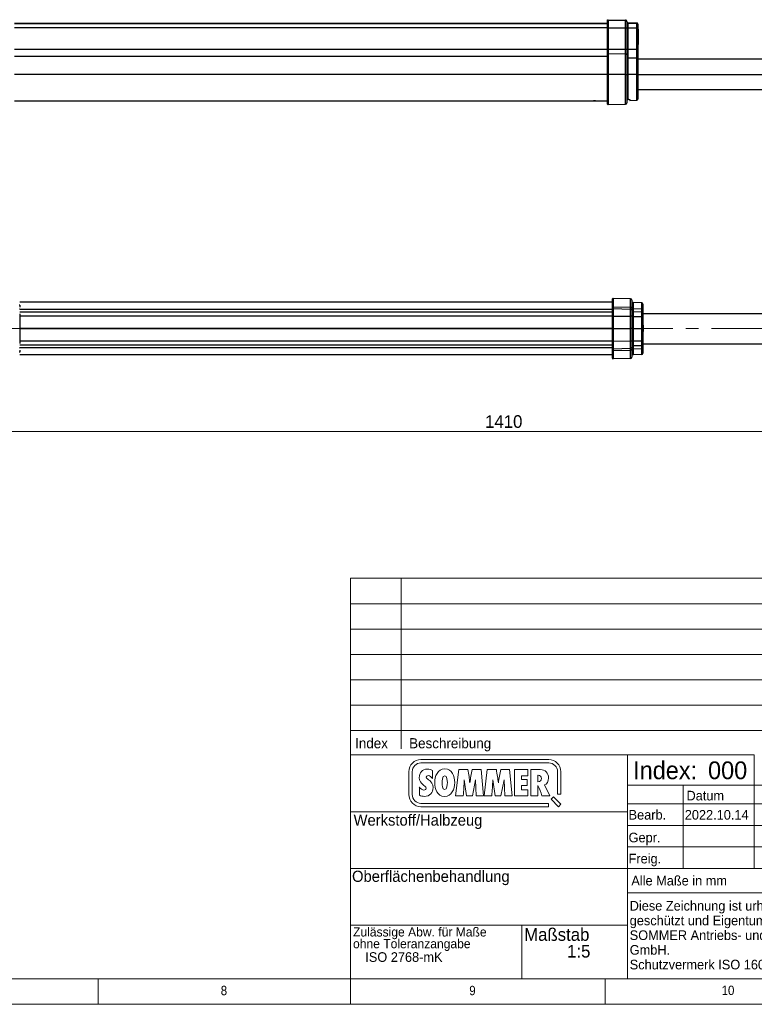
# Model space of a CAD drawing. Header units: millimetres. Extents: x 5 to 597, y 5 to 415.
# Tile 69 of 131: x 331 to 476, y 5 to 199. Entities that reach past the tile are written whole.
import ezdxf

# ---------------------------------------------------------------- set-up
doc = ezdxf.new("R2010")
doc.units = ezdxf.units.MM
doc.linetypes.add('CENTERX2', pattern=[20.32, 12.7, -2.54, 2.54, -2.54])
doc.styles.add('SLDTEXTSTYLE0', font='ARIAL.TTF', dxfattribs={"width": 0.948})
doc.styles.add('SLDTEXTSTYLE1', font='GOTHIC.TTF', dxfattribs={"width": 0.913})
doc.dimstyles.new('SLDDIMSTYLE1', dxfattribs={"dimtxt": 2.5, "dimasz": 2.5, "dimexe": 0, "dimexo": 0.0625, "dimtad": 1, "dimlfac": 5, "dimrnd": 1e-09, "dimzin": 12, "dimdsep": 46, "dimtxsty": 'SLDTEXTSTYLE0', "dimsah": 1, "dimcen": 0.09, "dimadec": 0, "dimazin": 3, "dimtfac": 1, "dimtofl": 0, "dimtmove": 0, "dimatfit": 3, "dimfxl": 1, "dimfrac": 2, "dimtolj": 1, "dimtzin": 12, "dimarcsym": 0})

# ---------------------------------------------------------------- blocks, each defined once
blk = doc.blocks.new('Logo_SOMMER_2016_8')
at = {"lineweight": 18}
for p, q in [((92, 30), (8, 30)), ((8, 27.81), (92, 27.81)), ((0, 22), (0, 7)), ((2.19, 7), (2.19, 22)), ((15.52, 17.59), (15.52, 22.9)), ((32.87, 23.44), (30.81, 6.04)), ((38.79, 23.44), (32.87, 23.44)), ((47.56, 23.44), (41.74, 23.44)), ((49.17, 6.04), (47.56, 23.44)), ((51.63, 23.44), (49.57, 6.04)), ((57.58, 23.44), (51.63, 23.44)), ((66.33, 23.44), (60.51, 23.44)), ((67.93, 6.04), (66.33, 23.44)), ((69.48, 23.44), (69.48, 6.04)), ((78.33, 23.44), (69.48, 23.44)), ((78.33, 19.37), (78.33, 23.44)), ((80.32, 23.44), (80.32, 6.07)), ((86.37, 23.44), (80.32, 23.44)), ((84.89, 15.4), (84.89, 19.67)), ((97.81, 22), (97.81, 7.19)), ((100, 7.19), (100, 22)), ((36.43, 16.7), (38.03, 6.04)), ((41.82, 6.04), (43.93, 16.6)), ((43.93, 16.6), (44.28, 6.04)), ((55.19, 16.7), (56.8, 6.04)), ((60.58, 6.04), (62.69, 16.6)), ((62.69, 16.6), (63.05, 6.04)), ((74.19, 10.14), (74.19, 12.96)), ((74.19, 12.96), (77.85, 12.96)), ((74.21, 16.85), (74.21, 19.37)), ((74.21, 19.37), (78.33, 19.37)), ((77.85, 16.85), (74.21, 16.85)), ((77.85, 12.96), (77.85, 16.85)), ((84.95, 15.4), (84.89, 15.4)), ((84.92, 6.07), (84.92, 12.96)), ((92.68, 6.04), (89.17, 13.34)), ((6.9, 11.82), (6.93, 11.82)), ((6.93, 11.82), (6.93, 6.48)), ((78.26, 10.14), (74.19, 10.14)), ((78.26, 6.04), (78.26, 10.14)), ((97.81, 7.19), (100, 7.19)), ((91.81, 1.19), (8, 1.19)), ((30.81, 6.04), (35.84, 6.04)), ((38.03, 6.04), (41.82, 6.04)), ((44.28, 6.04), (49.17, 6.04)), ((49.57, 6.04), (54.58, 6.04)), ((56.8, 6.04), (60.58, 6.04)), ((63.05, 6.04), (67.93, 6.04)), ((69.48, 6.04), (78.26, 6.04)), ((80.32, 6.07), (84.92, 6.07)), ((87.59, 6.04), (92.68, 6.04)), ((91.81, -1), (91.81, 1.19)), ((95.17, 5.38), (93.62, 3.84)), ((93.62, 3.84), (98.45, -1)), ((100, 0.55), (95.17, 5.38)), ((98.45, -1), (100, 0.55)), ((8, -1), (91.81, -1))]:
    blk.add_line(p, q, dxfattribs=at)
for points in [[(8, 30), (3.58, 30), (0, 26.42), (0, 22)], [(2.19, 22), (2.19, 25.21), (4.8, 27.81), (8, 27.81)], [(100, 22), (100, 26.42), (96.42, 30), (92, 30)], [(92, 27.81), (95.21, 27.81), (97.81, 25.21), (97.81, 22)], [(12.24, 23.72), (8.81, 23.72), (6.88, 21.35), (6.88, 18.05)], [(15.52, 22.9), (14.63, 23.46), (13.28, 23.72), (12.24, 23.72)], [(23.63, 23.82), (18.83, 23.82), (17.05, 18.94), (17.05, 14.87)], [(30.2, 14.79), (30.2, 18.96), (28.59, 23.82), (23.63, 23.82)], [(39.6, 18.83), (39.38, 20.36), (39.02, 21.89), (38.79, 23.44)], [(41.74, 23.44), (41.1, 20.54), (40.6, 17.61), (40.11, 14.69)], [(58.37, 18.81), (58.14, 20.36), (57.79, 21.89), (57.58, 23.44)], [(60.51, 23.44), (59.87, 20.54), (59.36, 17.61), (58.88, 14.69)], [(84.89, 19.67), (84.97, 19.67), (85.05, 19.67), (85.12, 19.67)], [(85.12, 19.67), (86.24, 19.7), (87.18, 18.71), (87.18, 17.61)], [(91.89, 17.77), (91.89, 21.17), (89.83, 23.44), (86.37, 23.44)], [(6.88, 18.05), (6.88, 13.8), (11.3, 13.01), (11.3, 11.1)], [(11.5, 18.43), (11.5, 19.01), (12.19, 19.42), (12.7, 19.42)], [(15.93, 11.61), (15.93, 16.34), (11.5, 16.67), (11.5, 18.43)], [(12.7, 19.42), (13.92, 19.42), (14.81, 18.45), (15.52, 17.59)], [(17.05, 14.87), (17.05, 10.77), (18.5, 5.76), (23.46, 5.76)], [(21.83, 14.49), (21.83, 15.61), (22.03, 19.37), (23.63, 19.37)], [(23.56, 10.21), (22.11, 10.21), (21.83, 13.44), (21.83, 14.49)], [(23.46, 5.76), (28.21, 5.76), (30.2, 10.72), (30.2, 14.79)], [(25.36, 14.87), (25.36, 13.67), (25.26, 10.21), (23.56, 10.21)], [(23.63, 19.37), (25.19, 19.37), (25.36, 15.99), (25.36, 14.87)], [(35.84, 6.04), (36.07, 9.58), (36.35, 13.16), (36.43, 16.7)], [(40.11, 14.69), (39.93, 16.09), (39.83, 17.46), (39.6, 18.83)], [(54.58, 6.04), (54.84, 9.58), (55.12, 13.16), (55.19, 16.7)], [(58.88, 14.69), (58.7, 16.09), (58.6, 17.46), (58.37, 18.81)], [(84.92, 12.96), (86.06, 10.75), (86.73, 8.36), (87.59, 6.04)], [(87.18, 17.61), (87.18, 16.27), (86.27, 15.4), (84.95, 15.4)], [(89.17, 13.34), (91.07, 13.34), (91.89, 16.24), (91.89, 17.77)], [(0, 7), (0, 2.58), (3.58, -1), (8, -1)], [(8, 1.19), (4.8, 1.19), (2.19, 3.8), (2.19, 7)], [(9.95, 9.93), (8.88, 9.93), (7.51, 10.95), (6.9, 11.82)], [(6.93, 6.48), (8.07, 6.09), (9.04, 5.74), (10.26, 5.74)], [(11.3, 11.1), (11.3, 10.39), (10.59, 9.93), (9.95, 9.93)], [(10.26, 5.74), (13.74, 5.74), (15.93, 8.18), (15.93, 11.61)]]:
    blk.add_open_spline(points, degree=3, dxfattribs=at)
blk = doc.blocks.new('Block10')
at = {"color": 7, "linetype": 'Continuous', "lineweight": 18}
for p, q in [((222.8, 89.05), (222.8, 10)), ((410, 89.05), (222.8, 89.05)), ((232.8, 55.38), (232.8, 89.05)), ((360, 89.05), (360, 55.38)), ((378, 89.05), (378, 55.38)), ((410, 89.05), (410, 10)), ((410, 84.05), (222.8, 84.05)), ((410, 79.05), (222.8, 79.05)), ((410, 74.05), (222.8, 74.05)), ((410, 69.05), (222.8, 69.05)), ((222.8, 64.05), (410, 64.05)), ((410, 59.05), (222.8, 59.05)), ((222.8, 54.25), (302.4, 54.25)), ((277.4, 10), (277.4, 54.25)), ((302.4, 54.25), (302.4, 31.8)), ((410, 54.25), (362, 54.25)), ((362, 54.25), (362, 48.25)), ((410, 48.25), (277.4, 48.25)), ((288.4, 31.8), (288.4, 48.25)), ((321.6, 48.25), (321.6, 10)), ((277.4, 43), (222.8, 43)), ((321.6, 44.55), (277.4, 44.55)), ((321.6, 40.3), (277.4, 40.3)), ((321.6, 36.05), (277.4, 36.05)), ((277.4, 31.8), (222.8, 31.8)), ((321.6, 31.8), (277.4, 31.8)), ((277.4, 27), (410, 27)), ((386, 27), (386, 14.25)), ((398, 14.25), (398, 27.18)), ((277.4, 20.6), (222.8, 20.6)), ((256.6, 10), (256.6, 20.6)), ((386, 20.62), (321.6, 20.62)), ((410, 18.5), (398, 18.5)), ((321.6, 14.25), (410, 14.25)), ((222.8, 10), (410, 10))]:
    blk.add_line(p, q, dxfattribs=at)
blk = doc.blocks.new('SW_NOTE_0')
at = {"color": 0, "linetype": 'Continuous', "lineweight": 0, "char_height": 1.8, "attachment_point": 1, "style": 'SLDTEXTSTYLE0'}
for s, insert in [('Zulässige Abw. für Maße', (0, 2.32)), ('ohne Toleranzangabe', (0, 0))]:
    blk.add_mtext(s, dxfattribs=dict(at, insert=insert))
blk = doc.blocks.new('SW_NOTE_0_1')
at = {"color": 0, "linetype": 'Continuous', "lineweight": 0, "char_height": 1.9, "attachment_point": 1, "style": 'SLDTEXTSTYLE0'}
for s, insert in [('Diese Zeichnung ist urheberrechtlich', (0, 2.45)), ('geschützt und Eigentum der Firma', (0, -0.45)), ('SOMMER Antriebs- und Funktechnik', (0, -3.35)), ('GmbH.  ', (0, -6.25)), ('Schutzvermerk ISO 16016  beachten! ', (0, -9.15))]:
    blk.add_mtext(s, dxfattribs=dict(at, insert=insert))
blk = doc.blocks.new('_D_8')
at = {"color": 7, "linetype": 'Continuous', "lineweight": 0}
for p, q in [((290.09, 135.81), (290.09, 117.02)), ((572.09, 135.82), (572.09, 117.02)), ((290.09, 118.02), (572.09, 118.02))]:
    blk.add_line(p, q, dxfattribs=at)
at = {"color": 7, "linetype": 'Continuous', "lineweight": 18}
for points in [[(290.09, 118.02), (292.59, 117.71), (292.59, 118.33)], [(572.09, 118.02), (569.59, 118.33), (569.59, 117.71)]]:
    blk.add_solid(points, dxfattribs=at)
at = {"color": 7, "linetype": 'Continuous', "lineweight": 18, "insert": (423.33, 121.24), "char_height": 2.5, "attachment_point": 1, "style": 'SLDTEXTSTYLE0'}
blk.add_mtext('1410', dxfattribs=at)

msp = doc.modelspace()

# ---------------------------------------------------------------- linework, layer by layer
at = {"color": 7, "linetype": 'Continuous', "lineweight": 25}
for p, q in [((447.4991, 198.5424), (330.4991, 198.5424)), ((447.4991, 199.1128), (447.4991, 199.1767)), ((447.4991, 197.6588), (447.4991, 199.1128)), ((447.5991, 199.2767), (447.5991, 199.2128)), ((447.6017, 199.2767), (447.6017, 199.2127)), ((447.6017, 199.2767), (451.0654, 199.1859)), ((447.6017, 199.2127), (447.6017, 197.6588)), ((447.6017, 199.2127), (451.0654, 199.1221)), ((451.0654, 199.1221), (451.0654, 199.1859)), ((451.0654, 197.6588), (451.0654, 199.1221)), ((451.2991, 198.9459), (451.2991, 198.8822)), ((451.2991, 198.8822), (451.2991, 197.6588)), ((451.5328, 198.6735), (451.5328, 198.61)), ((451.5328, 198.6735), (453.2557, 198.6284)), ((451.5328, 198.61), (451.5328, 197.6588)), ((451.5328, 198.61), (453.2557, 198.5649)), ((453.2557, 198.5649), (453.2557, 198.6284)), ((453.2557, 197.6588), (453.2557, 198.5649)), ((453.4991, 198.3784), (453.4991, 198.3151)), ((453.4991, 198.3151), (453.4991, 197.6588)), ((453.5591, 198.1812), (453.4991, 198.1812)), ((453.5591, 198.0372), (453.5591, 198.1812)), ((447.5991, 197.6588), (447.4991, 197.6588)), ((447.4991, 193.4629), (447.4991, 197.6588)), ((447.5991, 197.6588), (447.5991, 193.4629)), ((447.6017, 197.6588), (447.5991, 197.6588)), ((447.6017, 197.6588), (447.6017, 193.4629)), ((447.6017, 197.6588), (451.0654, 197.6588)), ((451.0654, 193.4629), (451.0654, 197.6588)), ((451.0654, 197.6588), (451.2991, 197.6588)), ((451.2991, 197.6588), (451.2991, 193.4629)), ((451.2991, 197.6588), (451.5328, 197.6588)), ((451.5328, 197.6588), (451.5328, 193.4629)), ((451.5328, 197.6588), (453.2557, 197.6588)), ((453.2557, 193.4629), (453.2557, 197.6588)), ((453.2557, 197.6588), (453.4991, 197.6588)), ((453.5591, 198.0022), (453.4991, 198.0022)), ((453.5591, 197.7361), (453.4991, 197.7361)), ((453.4991, 197.6588), (453.4991, 193.8527)), ((453.5591, 197.474), (453.4991, 197.474)), ((453.5591, 197.4329), (453.4991, 197.4329)), ((453.5591, 197.2929), (453.4991, 197.2929)), ((453.5591, 197.2539), (453.4991, 197.2539)), ((453.5591, 196.7654), (453.4991, 196.7654)), ((453.5591, 197.4329), (453.5591, 197.439)), ((453.5591, 197.4329), (453.5591, 197.2929)), ((453.5591, 197.2539), (453.5591, 196.7654)), ((453.5591, 196.7654), (453.5591, 195.3604)), ((453.5591, 195.3604), (453.4991, 195.3604)), ((453.5591, 194.8719), (453.4991, 194.8719)), ((453.5591, 194.8329), (453.4991, 194.8329)), ((453.5591, 194.6929), (453.4991, 194.6929)), ((453.5591, 194.3629), (453.4991, 194.3629)), ((453.5591, 195.3604), (453.5591, 194.8719)), ((453.5591, 194.8719), (453.5591, 194.8329)), ((453.5591, 194.8329), (453.5591, 194.6929)), ((453.5591, 194.6929), (453.5591, 194.3629)), ((447.5991, 193.4629), (447.4991, 193.4629)), ((447.4991, 192.5322), (447.4991, 193.4629)), ((447.4991, 188.4829), (447.4991, 192.5322)), ((447.6017, 193.4629), (447.5991, 193.4629)), ((447.5991, 192.6014), (447.5991, 193.4629)), ((447.6017, 193.4629), (447.6017, 192.6014)), ((447.6017, 193.4629), (451.0654, 193.4629)), ((447.6017, 192.6014), (447.6017, 188.4829)), ((447.6017, 192.6014), (451.0654, 192.5386)), ((451.0654, 192.5386), (451.0654, 193.4629)), ((451.0654, 193.4629), (451.2991, 193.4629)), ((451.0654, 188.4829), (451.0654, 192.5386)), ((451.2991, 193.4629), (451.2991, 192.3727)), ((451.2991, 193.4629), (451.5328, 193.4629)), ((451.2991, 192.3727), (451.2991, 188.4829)), ((451.5328, 193.4629), (451.5328, 191.7766)), ((451.5328, 193.4629), (453.2557, 193.4629)), ((453.2557, 191.7478), (453.2557, 193.4629)), ((453.2557, 193.4629), (453.4863, 193.4629)), ((453.495, 193.7786), (453.4991, 193.8527)), ((453.4991, 193.8559), (453.4991, 193.5429)), ((453.4991, 193.5429), (453.4991, 193.2557)), ((453.4991, 193.2557), (453.4991, 191.588)), ((451.5328, 191.7766), (451.5328, 188.4829)), ((451.5328, 191.7766), (453.2557, 191.7478)), ((453.2557, 188.4829), (453.2557, 191.7478)), ((453.4991, 191.588), (453.4991, 188.4829)), ((570.0991, 191.4829), (453.4991, 191.4829)), ((447.4991, 188.4829), (447.6017, 188.4829)), ((447.4991, 182.6284), (447.4991, 188.4829)), ((451.0654, 188.4829), (447.6017, 188.4829)), ((451.0654, 188.4829), (451.2991, 188.4829)), ((451.2991, 188.4829), (451.2991, 182.8591)), ((451.5328, 188.4829), (451.2991, 188.4829)), ((451.5328, 188.4829), (451.5328, 183.5253)), ((453.2557, 188.4829), (451.5328, 188.4829)), ((453.2557, 188.4829), (453.4991, 188.4829)), ((453.4991, 188.4829), (453.4991, 183.6264)), ((453.4991, 185.4829), (570.0991, 185.4829)), ((330.4991, 183.2829), (444.6991, 183.2829)), ((445.0991, 183.2829), (447.4991, 183.2829)), ((451.3615, 183.2529), (451.3615, 183.4438)), ((451.8991, 183.483), (451.8991, 183.341)), ((451.8991, 183.341), (453.2557, 183.3765)), ((447.6017, 182.5285), (451.0654, 182.6192)), ((448.4907, 142.5468), (448.4907, 144.1731)), ((448.5933, 144.273), (448.5933, 142.619)), ((452.057, 144.1823), (448.5933, 144.273)), ((452.057, 142.5535), (452.057, 144.1823)), ((452.2907, 143.9424), (452.2907, 142.3803)), ((331.4907, 142.1303), (331.4783, 142.1883)), ((448.4907, 143.5186), (331.4907, 143.5186)), ((331.4907, 142.9261), (331.4907, 142.7578)), ((331.4907, 142.7228), (331.4907, 142.5502)), ((448.4907, 142.1731), (448.4907, 142.5468)), ((448.4907, 140.7567), (448.4907, 142.1731)), ((448.5907, 142.2731), (448.5907, 142.6191)), ((448.5933, 142.619), (448.5933, 142.273)), ((448.5933, 142.619), (452.057, 142.5535)), ((448.5933, 142.273), (448.5933, 140.7593)), ((448.5933, 142.273), (452.057, 142.1823)), ((452.057, 142.1823), (452.057, 142.5535)), ((452.057, 140.7569), (452.057, 142.1823)), ((452.2907, 142.3803), (452.2907, 141.9424)), ((452.2907, 141.9424), (452.2907, 140.7506)), ((452.5244, 143.4701), (452.5244, 142.2796)), ((454.2472, 143.425), (452.5244, 143.4701)), ((452.5244, 142.2796), (452.5244, 141.6701)), ((452.5244, 142.2796), (454.2472, 142.2449)), ((454.2472, 142.2449), (454.2472, 143.425)), ((454.2472, 141.625), (454.2472, 142.2449)), ((454.4907, 143.1751), (454.4907, 142.0528)), ((454.4907, 142.0528), (454.4907, 141.3824)), ((448.4907, 141.5686), (331.4907, 141.5686)), ((331.4907, 141.2552), (331.4907, 135.3821)), ((448.4907, 138.3186), (448.4907, 140.7567)), ((448.5907, 140.7593), (448.5907, 138.3186)), ((448.5933, 140.7593), (448.5907, 140.7593)), ((448.5933, 140.7593), (448.5933, 138.3186)), ((448.5933, 140.7593), (452.057, 140.7569)), ((452.057, 138.3186), (452.057, 140.7569)), ((452.2907, 140.7506), (452.2907, 138.3186)), ((452.5244, 141.6701), (452.5244, 140.7435)), ((452.5244, 141.6701), (454.2472, 141.625)), ((452.5244, 140.7435), (452.5244, 138.3186)), ((452.5244, 140.7435), (454.2472, 140.7423)), ((454.2472, 140.7423), (454.2472, 141.625)), ((454.2472, 138.3186), (454.2472, 140.7423)), ((454.4907, 141.3824), (454.4907, 141.3751)), ((454.4907, 141.3751), (454.4907, 140.7358)), ((454.4907, 141.3186), (574.6907, 141.3186)), ((454.5507, 141.0014), (454.4907, 141.0014)), ((454.5507, 140.997), (454.4907, 140.997)), ((454.5507, 140.8396), (454.4907, 140.8396)), ((454.4907, 140.7358), (454.4907, 138.3186)), ((454.5507, 140.6889), (454.4907, 140.6889)), ((454.5507, 140.6021), (454.4907, 140.6021)), ((454.5507, 140.5066), (454.4907, 140.5066)), ((454.5507, 140.2838), (454.4907, 140.2838)), ((454.5507, 140.0551), (454.4907, 140.0551)), ((454.5507, 139.9857), (454.4907, 139.9857)), ((454.5507, 140.6021), (454.5507, 140.6889)), ((448.4907, 135.8805), (448.4907, 138.3186)), ((448.5907, 138.3186), (448.5907, 135.8779)), ((448.5933, 138.3186), (448.5933, 135.8779)), ((448.5933, 138.3186), (452.057, 138.3186)), ((452.057, 135.8803), (452.057, 138.3186)), ((452.2907, 138.3186), (452.2907, 135.8866)), ((452.5244, 138.3186), (452.5244, 135.8937)), ((452.5244, 138.3186), (454.2472, 138.3186)), ((454.2472, 135.8949), (454.2472, 138.3186)), ((454.5507, 139.7846), (454.4907, 139.7846)), ((454.5507, 139.6471), (454.4907, 139.6471)), ((454.5507, 139.5603), (454.4907, 139.5603)), ((454.5507, 139.4648), (454.4907, 139.4648)), ((454.5507, 139.2393), (454.4907, 139.2393)), ((454.5507, 139.0878), (454.4907, 139.0878)), ((454.5507, 139.0133), (454.4907, 139.0133)), ((454.5507, 138.7186), (454.4907, 138.7186)), ((454.4907, 138.3186), (454.4907, 135.9014)), ((454.5507, 139.5603), (454.5507, 139.6471)), ((454.5507, 139.1067), (454.5507, 139.104)), ((454.5507, 138.9971), (454.5507, 138.7186)), ((454.5507, 138.7186), (454.5507, 137.9186)), ((454.5507, 137.9186), (454.4907, 137.9186)), ((454.5507, 137.7189), (454.4907, 137.7189)), ((454.5507, 137.4892), (454.4907, 137.4892)), ((454.5507, 137.2533), (454.4907, 137.2533)), ((454.5507, 137.1817), (454.4907, 137.1817)), ((454.5507, 137.1549), (454.4907, 137.1549)), ((454.5507, 136.9599), (454.4907, 136.9599)), ((454.5507, 136.8349), (454.4907, 136.8349)), ((454.5507, 136.7789), (454.4907, 136.7789)), ((454.5507, 136.7699), (454.4907, 136.7699)), ((454.5507, 136.6983), (454.4907, 136.6983)), ((454.5507, 136.4658), (454.4907, 136.4658)), ((454.5507, 136.3095), (454.4907, 136.3095)), ((454.5507, 136.2327), (454.4907, 136.2327)), ((454.5507, 136.1343), (454.4907, 136.1343)), ((454.5507, 136.0447), (454.4907, 136.0447)), ((454.5507, 137.9186), (454.5507, 137.7539)), ((454.5507, 136.0447), (454.5507, 136.1343)), ((331.4907, 134.5069), (331.4793, 134.4493)), ((448.4907, 135.0686), (331.4907, 135.0686)), ((331.4907, 134.0871), (331.4907, 133.9144)), ((448.4907, 134.4641), (448.4907, 135.8805)), ((448.4907, 134.0904), (448.4907, 134.4641)), ((448.4907, 132.4641), (448.4907, 134.0904)), ((448.5907, 135.8779), (448.5933, 135.8779)), ((448.5907, 134.0182), (448.5907, 134.3641)), ((448.5933, 135.8779), (452.057, 135.8803)), ((448.5933, 135.8779), (448.5933, 134.3642)), ((448.5933, 134.3642), (452.057, 134.4549)), ((448.5933, 134.3642), (448.5933, 134.0182)), ((448.5933, 134.0182), (452.057, 134.0837)), ((452.057, 134.4549), (452.057, 135.8803)), ((452.057, 134.0837), (452.057, 134.4549)), ((452.057, 132.4549), (452.057, 134.0837)), ((452.2907, 135.8866), (452.2907, 134.6948)), ((452.2907, 134.6948), (452.2907, 134.257)), ((452.2907, 134.257), (452.2907, 132.6948)), ((452.5244, 135.8937), (454.2472, 135.8949)), ((452.5244, 135.8937), (452.5244, 134.9671)), ((452.5244, 134.9671), (454.2472, 135.0122)), ((452.5244, 134.9671), (452.5244, 134.3576)), ((452.5244, 134.3576), (454.2472, 134.3923)), ((452.5244, 134.3576), (452.5244, 133.1671)), ((454.2472, 135.0122), (454.2472, 135.8949)), ((454.2472, 134.3923), (454.2472, 135.0122)), ((454.2472, 133.2122), (454.2472, 134.3923)), ((454.5507, 135.9731), (454.4907, 135.9731)), ((454.5507, 135.9642), (454.4907, 135.9642)), ((454.4907, 135.9014), (454.4907, 135.2622)), ((454.5507, 135.7634), (454.4907, 135.7634)), ((454.5507, 135.5344), (454.4907, 135.5344)), ((454.4907, 135.3186), (574.6907, 135.3186)), ((454.4907, 135.2622), (454.4907, 135.2548)), ((454.4907, 135.2548), (454.4907, 134.5845)), ((454.4907, 134.5845), (454.4907, 133.4622)), ((331.4907, 133.8794), (331.4907, 133.7154)), ((448.4907, 133.1186), (331.4907, 133.1186)), ((448.5933, 134.0182), (448.5933, 132.3642)), ((452.057, 132.4549), (448.5933, 132.3642)), ((454.2472, 133.2122), (452.5244, 133.1671))]:
    msp.add_line(p, q, dxfattribs=at)
at = {"color": 8, "linetype": 'Continuous', "lineweight": 25}
for p, q in [((447.4991, 198.5419), (330.4991, 198.5419)), ((447.4991, 198.4782), (330.4991, 198.4782)), ((447.4991, 197.6785), (330.4991, 197.6785)), ((447.4991, 193.4101), (330.4991, 193.4101)), ((447.4991, 192.0415), (330.4991, 192.0415)), ((447.4991, 188.4829), (330.4991, 188.4829)), ((447.6017, 188.4829), (447.6017, 182.5285)), ((451.0654, 182.6192), (451.0654, 188.4829)), ((453.2557, 183.3765), (453.2557, 188.4829)), ((453.4991, 188.4829), (573.6991, 188.4829)), ((448.4907, 142.1103), (331.4907, 142.1103)), ((448.4907, 140.7896), (331.4907, 140.7896)), ((448.4907, 138.3553), (331.4907, 138.3553)), ((448.4907, 138.282), (331.4907, 138.282)), ((448.4907, 135.8477), (331.4907, 135.8477)), ((448.4907, 134.5269), (331.4907, 134.5269)), ((454.4907, 135.2548), (454.4906, 135.2576))]:
    msp.add_line(p, q, dxfattribs=at)
at = {"color": 7, "linetype": 'CENTERX2', "lineweight": 18}
for p, q in [((331.7399, 138.3186), (291.4392, 138.3186)), ((447.6907, 138.3186), (577.0597, 138.3186))]:
    msp.add_line(p, q, dxfattribs=at)
at = {"color": 7, "linetype": 'Continuous', "lineweight": 18}
for p, q in [((10, 10), (584.0035, 10)), ((347, 5), (347, 10)), ((396.8035, 10.0966), (396.8035, 5)), ((447, 10), (447, 5)), ((5, 5), (589, 5))]:
    msp.add_line(p, q, dxfattribs=at)
at = {"color": 8, "linetype": 'Continuous', "lineweight": 25, "flags": 128}
for points in [[(453.4863, 193.4629), (453.491, 193.4649), (453.4903, 193.4668), (453.4881, 193.4676)], [(331.4907, 142.9261), (331.4877, 142.9344), (331.4788, 142.9423), (331.4645, 142.9497), (331.4451, 142.9562), (331.4214, 142.9616), (331.4108, 142.9634)], [(331.4907, 133.7154), (331.4877, 133.7035), (331.4788, 133.692), (331.4644, 133.6815), (331.445, 133.6721), (331.4213, 133.6644), (331.3946, 133.6587)]]:
    msp.add_lwpolyline(points, dxfattribs=at)
at = {"color": 7, "linetype": 'Continuous', "lineweight": 25, "flags": 128}
for points in [[(451.2991, 191.93), (451.3036, 191.9006), (451.3168, 191.8722), (451.3383, 191.846), (451.3672, 191.8229), (451.4025, 191.8038), (451.4429, 191.7894), (451.4869, 191.7802), (451.5328, 191.7766)], [(453.2557, 191.7478), (453.3035, 191.744), (453.3493, 191.7344), (453.3914, 191.7194), (453.4282, 191.6995), (453.4583, 191.6755), (453.4807, 191.6482), (453.4945, 191.6186), (453.4991, 191.588)], [(451.6991, 183.5298), (451.606, 183.5273), (451.5328, 183.5253)]]:
    msp.add_lwpolyline(points, dxfattribs=at)
at = {"color": 7, "linetype": 'Continuous', "lineweight": 25}
for centre, radius, start, end in [((447.5991, 199.1128), 0.1, 89.990183, 179.99018), ((447.5991, 199.1127), 0.1, 88.500514, 90), ((451.0592, 198.8822), 0.24, 0.009476, 88.510155), ((451.5391, 198.8499), 0.24, 180.009476, 268.510155), ((453.2492, 198.315), 0.25, 0.009476, 88.510155), ((447.5861, 192.5134), 0.089, 81.572901, 167.767303), ((447.5991, 192.4568), 0.1446, 88.962441, 90.000037), ((451.0923, 192.329), 0.2113, 11.923271, 97.326466), ((447.5991, 182.6284), 0.1, 180, 271.5), ((451.0591, 182.8591), 0.24, 271.5, 0), ((451.5391, 183.0915), 0.24, 137.737536, 180), ((453.2491, 183.6264), 0.25, 271.5, 0), ((448.5907, 144.1731), 0.1, 88.5, 180), ((452.0507, 143.9424), 0.24, 0, 88.5), ((448.5787, 142.5303), 0.0896, 82.327842, 169.347464), ((448.5907, 142.1731), 0.1, 90, 180), ((448.5907, 142.4806), 0.1384, 88.916602, 90.000035), ((448.5907, 142.1731), 0.1, 88.5, 90), ((452.0812, 142.3419), 0.213, 10.372212, 96.522655), ((452.0507, 141.9424), 0.24, 0, 88.5), ((452.5307, 143.71), 0.24, 180, 268.5), ((452.5046, 142.4949), 0.2162, 188.186546, 275.245422), ((452.5307, 141.91), 0.24, 180, 268.5), ((454.2407, 143.1751), 0.25, 0, 88.5), ((454.2678, 142.0207), 0.2252, 8.186546, 95.245422), ((448.5657, 139.8023), 0.9573, 88.504613, 94.494359), ((452.1143, 138.5405), 2.2172, 85.438443, 91.483063), ((452.467, 142.96), 2.2172, 265.438443, 271.483063), ((454.2407, 141.3751), 0.25, 0, 88.5), ((454.307, 138.4335), 2.3096, 85.438443, 91.483063), ((448.5657, 136.8349), 0.9573, 265.505641, 271.495387), ((448.5907, 134.4641), 0.1, 180, 270), ((448.5787, 134.1069), 0.0896, 190.652536, 277.672158), ((448.5907, 134.4641), 0.1, 270, 271.5), ((452.1143, 138.0967), 2.2172, 268.516937, 274.561557), ((452.0507, 134.6948), 0.24, 271.5, 0), ((452.0812, 134.2953), 0.213, 263.477345, 349.627788), ((452.467, 133.6773), 2.2172, 88.516937, 94.561557), ((452.5307, 134.7272), 0.24, 91.5, 180), ((452.5046, 134.1424), 0.2162, 84.754578, 171.813454), ((454.307, 138.2037), 2.3096, 268.516937, 274.561557), ((454.2407, 135.2622), 0.25, 271.5, 0), ((454.2678, 134.6165), 0.2252, 264.754578, 351.813454), ((448.5907, 132.4641), 0.1, 180, 271.5), ((448.5907, 134.1566), 0.1384, 269.999965, 271.083398), ((452.0507, 132.6948), 0.24, 271.5, 0), ((452.5307, 132.9272), 0.24, 91.5, 180), ((454.2407, 133.4622), 0.25, 271.5, 0)]:
    msp.add_arc(centre, radius, start, end, dxfattribs=at)
for points, knots in [([(447.4991, 199.1767), (447.4991, 199.1884), (447.5013, 199.2012), (447.511, 199.2258), (447.5186, 199.2376), (447.5382, 199.2572), (447.55, 199.2648), (447.5746, 199.2745), (447.5873, 199.2767), (447.5991, 199.2767)], [0, 0, 0, 0, 0.25, 0.25, 0.5, 0.5, 0.75, 0.75, 1, 1, 1, 1]), ([(451.2991, 198.9459), (451.2991, 198.9738), (451.2941, 199.0039), (451.2714, 199.0621), (451.2537, 199.0901), (451.2083, 199.1368), (451.1808, 199.1552), (451.1232, 199.1794), (451.0933, 199.1852), (451.0654, 199.1859)], [0, 0, 0, 0, 0.25, 0.25, 0.5, 0.5, 0.75, 0.75, 1, 1, 1, 1]), ([(451.5328, 198.6735), (451.5049, 198.6742), (451.475, 198.68), (451.4174, 198.7042), (451.3899, 198.7227), (451.3445, 198.7693), (451.3268, 198.7973), (451.3041, 198.8555), (451.2991, 198.8856), (451.2991, 198.9135)], [0, 0, 0, 0, 0.25, 0.25, 0.5, 0.5, 0.75, 0.75, 1, 1, 1, 1]), ([(453.4991, 198.3784), (453.4991, 198.4075), (453.4939, 198.4388), (453.4703, 198.4994), (453.4518, 198.5286), (453.4045, 198.5772), (453.3759, 198.5964), (453.3159, 198.6216), (453.2847, 198.6276), (453.2557, 198.6284)], [0, 0, 0, 0, 0.25, 0.25, 0.5, 0.5, 0.75, 0.75, 1, 1, 1, 1]), ([(453.5591, 197.7361), (453.5591, 197.7692), (453.5591, 197.8025), (453.5591, 197.8666), (453.5591, 197.8978), (453.5591, 197.937), (453.5591, 197.9486), (453.5591, 197.9683), (453.5591, 197.9762), (453.5591, 197.9892), (453.5591, 197.9942), (453.5591, 198.0007), (453.5591, 198.0016), (453.5591, 198.0022)], [0, 0, 0, 0, 0.25, 0.25, 0.5, 0.5, 0.625, 0.625, 0.75, 0.75, 0.875, 0.875, 1, 1, 1, 1]), ([(453.5591, 197.474), (453.5591, 197.4744), (453.5591, 197.4752), (453.5591, 197.481), (453.5591, 197.4857), (453.5591, 197.5049), (453.5591, 197.5254), (453.5591, 197.5763), (453.5591, 197.6067), (453.5591, 197.6544), (453.5591, 197.6706), (453.5591, 197.7032), (453.5591, 197.7197), (453.5591, 197.7361)], [0, 0, 0, 0, 0.125, 0.125, 0.25, 0.25, 0.5, 0.5, 0.75, 0.75, 0.875, 0.875, 1, 1, 1, 1]), ([(453.4991, 193.2557), (453.499, 193.2656), (453.4987, 193.285), (453.497, 193.3147), (453.4948, 193.3443), (453.4924, 193.3738), (453.49, 193.4034), (453.4878, 193.433), (453.4868, 193.4529), (453.4863, 193.4629)], [0, 0, 0, 0, 0.15232887, 0.30051923, 0.44511704, 0.58671399, 0.72594323, 0.86347325, 1, 1, 1, 1]), ([(453.4879, 193.4676), (453.489, 193.5228), (453.4912, 193.6351), (453.4957, 193.7479), (453.498, 193.8053)], [0, 0, 0, 0, 0.49168348, 1, 1, 1, 1]), ([(445.0991, 183.2829), (445.0989, 183.2829), (445.0985, 183.2829), (445.0948, 183.2831), (445.088, 183.2834), (445.0772, 183.2838), (445.0616, 183.2842), (445.0291, 183.2852), (444.974, 183.2863), (444.8993, 183.287), (444.8245, 183.2863), (444.765, 183.2851), (444.728, 183.284), (444.71, 183.2834), (444.7006, 183.283), (444.6996, 183.2829), (444.6991, 183.2829)], [0, 0, 0, 0, 0.032293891, 0.0683774, 0.108249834, 0.151910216, 0.199357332, 0.250589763, 0.392094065, 0.499855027, 0.607727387, 0.749200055, 0.824727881, 0.891710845, 0.950137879, 1, 1, 1, 1]), ([(444.6991, 183.2829), (444.6993, 183.2829), (444.6997, 183.2829), (444.7034, 183.2831), (444.7102, 183.2834), (444.7211, 183.2838), (444.7367, 183.2842), (444.7693, 183.2852), (444.8243, 183.2863), (444.8991, 183.287), (444.9739, 183.2863), (445.0333, 183.2851), (445.0702, 183.284), (445.0883, 183.2834), (445.0976, 183.283), (445.0986, 183.2829), (445.0991, 183.2829)], [0, 0, 0, 0, 0.03230183, 0.06840884, 0.10832034, 0.15203534, 0.1995526, 0.25087069, 0.39225299, 0.50000818, 0.60785408, 0.74935217, 0.82481349, 0.89174889, 0.95014737, 1, 1, 1, 1]), ([(451.3615, 183.4438), (451.3662, 183.4488), (451.3754, 183.4589), (451.3905, 183.4722), (451.4061, 183.4839), (451.4222, 183.4941), (451.443, 183.5051), (451.4691, 183.5153), (451.5008, 183.5231), (451.5222, 183.5246), (451.5328, 183.5253)], [0, 0, 0, 0, 0.105879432, 0.208918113, 0.309146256, 0.406595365, 0.501298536, 0.670180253, 0.836339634, 1, 1, 1, 1]), ([(451.6991, 183.5298), (451.7058, 183.53), (451.7191, 183.5302), (451.7387, 183.5299), (451.758, 183.529), (451.7829, 183.5272), (451.8121, 183.5236), (451.8424, 183.5175), (451.8672, 183.51), (451.8853, 183.5015), (451.897, 183.4924), (451.8984, 183.4861), (451.8991, 183.483)], [0, 0, 0, 0, 0.06286447, 0.12507614, 0.18730964, 0.25023854, 0.37464698, 0.49991236, 0.624345, 0.74953782, 0.87466135, 1, 1, 1, 1]), ([(454.5507, 140.8396), (454.5507, 140.8486), (454.5507, 140.8577), (454.5507, 140.8756), (454.5507, 140.8845), (454.5507, 140.9106), (454.5507, 140.9273), (454.5507, 140.9575), (454.5507, 140.9699), (454.5507, 140.9832), (454.5507, 140.9869), (454.5507, 140.9929), (454.5507, 140.995), (454.5507, 140.997)], [0, 0, 0, 0, 0.125, 0.125, 0.25, 0.25, 0.5, 0.5, 0.75, 0.75, 0.875, 0.875, 1, 1, 1, 1]), ([(454.5507, 140.6889), (454.5507, 140.6976), (454.5507, 140.7066), (454.5507, 140.7284), (454.5507, 140.7406), (454.5507, 140.767), (454.5507, 140.7811), (454.5507, 140.81), (454.5507, 140.8248), (454.5507, 140.8396)], [0, 0, 0, 0, 0.25, 0.25, 0.5, 0.5, 0.75, 0.75, 1, 1, 1, 1]), ([(454.5507, 140.2838), (454.5507, 140.2998), (454.5507, 140.3157), (454.5507, 140.3471), (454.5507, 140.3625), (454.5507, 140.4061), (454.5507, 140.432), (454.5507, 140.4726), (454.5507, 140.4866), (454.5507, 140.4991), (454.5507, 140.502), (454.5507, 140.5059), (454.5507, 140.5063), (454.5507, 140.5066)], [0, 0, 0, 0, 0.125, 0.125, 0.25, 0.25, 0.5, 0.5, 0.75, 0.75, 0.875, 0.875, 1, 1, 1, 1]), ([(454.5507, 140.0551), (454.5507, 140.0554), (454.5507, 140.0559), (454.5507, 140.0597), (454.5507, 140.0628), (454.5507, 140.0757), (454.5507, 140.0902), (454.5507, 140.132), (454.5507, 140.1586), (454.5507, 140.2034), (454.5507, 140.2192), (454.5507, 140.2512), (454.5507, 140.2675), (454.5507, 140.2838)], [0, 0, 0, 0, 0.125, 0.125, 0.25, 0.25, 0.5, 0.5, 0.75, 0.75, 0.875, 0.875, 1, 1, 1, 1]), ([(454.5507, 139.7846), (454.5507, 139.7997), (454.5507, 139.8149), (454.5507, 139.8444), (454.5507, 139.8586), (454.5507, 139.8989), (454.5507, 139.922), (454.5507, 139.956), (454.5507, 139.9675), (454.5507, 139.9786), (454.5507, 139.9813), (454.5507, 139.9849), (454.5507, 139.9853), (454.5507, 139.9857)], [0, 0, 0, 0, 0.125, 0.125, 0.25, 0.25, 0.5, 0.5, 0.75, 0.75, 0.875, 0.875, 1, 1, 1, 1]), ([(448.4907, 138.3186), (448.4907, 138.3186), (448.4928, 138.3186), (448.5026, 138.3186), (448.5102, 138.3186), (448.5297, 138.3186), (448.5416, 138.3186), (448.5662, 138.3186), (448.5789, 138.3186), (448.5907, 138.3186)], [0, 0, 0, 0, 0.25, 0.25, 0.5, 0.5, 0.75, 0.75, 1, 1, 1, 1]), ([(452.2907, 138.3186), (452.2907, 138.3186), (452.2857, 138.3186), (452.263, 138.3186), (452.2453, 138.3186), (452.1999, 138.3186), (452.1724, 138.3186), (452.1148, 138.3186), (452.0849, 138.3186), (452.057, 138.3186)], [0, 0, 0, 0, 0.25, 0.25, 0.5, 0.5, 0.75, 0.75, 1, 1, 1, 1]), ([(452.5244, 138.3186), (452.4965, 138.3186), (452.4666, 138.3186), (452.409, 138.3186), (452.3815, 138.3186), (452.3361, 138.3186), (452.3184, 138.3186), (452.2957, 138.3186), (452.2907, 138.3186), (452.2907, 138.3186)], [0, 0, 0, 0, 0.25, 0.25, 0.5, 0.5, 0.75, 0.75, 1, 1, 1, 1]), ([(454.4907, 138.3186), (454.4907, 138.3186), (454.4855, 138.3186), (454.4618, 138.3186), (454.4434, 138.3186), (454.3961, 138.3186), (454.3674, 138.3186), (454.3074, 138.3186), (454.2763, 138.3186), (454.2472, 138.3186)], [0, 0, 0, 0, 0.25, 0.25, 0.5, 0.5, 0.75, 0.75, 1, 1, 1, 1]), ([(454.5507, 139.6471), (454.5507, 139.6547), (454.5507, 139.6625), (454.5507, 139.6811), (454.5507, 139.6916), (454.5507, 139.7152), (454.5507, 139.7284), (454.5507, 139.756), (454.5507, 139.7703), (454.5507, 139.7846)], [0, 0, 0, 0, 0.25, 0.25, 0.5, 0.5, 0.75, 0.75, 1, 1, 1, 1]), ([(454.5507, 139.2393), (454.5507, 139.2551), (454.5507, 139.271), (454.5507, 139.302), (454.5507, 139.3173), (454.5507, 139.3609), (454.5507, 139.387), (454.5507, 139.4285), (454.5507, 139.4435), (454.5507, 139.4569), (454.5507, 139.4599), (454.5507, 139.464), (454.5507, 139.4645), (454.5507, 139.4648)], [0, 0, 0, 0, 0.125, 0.125, 0.25, 0.25, 0.5, 0.5, 0.75, 0.75, 0.875, 0.875, 1, 1, 1, 1]), ([(454.5507, 139.0878), (454.5507, 139.0984), (454.5507, 139.1093), (454.5507, 139.133), (454.5507, 139.1455), (454.5507, 139.1714), (454.5507, 139.1848), (454.5507, 139.2119), (454.5507, 139.2256), (454.5507, 139.2393)], [0, 0, 0, 0, 0.25, 0.25, 0.5, 0.5, 0.75, 0.75, 1, 1, 1, 1]), ([(454.5507, 139.0133), (454.5507, 139.0137), (454.5507, 139.0144), (454.5507, 139.0192), (454.5507, 139.023), (454.5507, 139.0345), (454.5507, 139.0422), (454.5507, 139.057), (454.5507, 139.0623), (454.5507, 139.0744), (454.5507, 139.0811), (454.5507, 139.0878)], [0, 0, 0, 0, 0.25, 0.25, 0.5, 0.5, 0.75, 0.75, 0.875, 0.875, 1, 1, 1, 1]), ([(454.5507, 137.4892), (454.5507, 137.5056), (454.5507, 137.5221), (454.5507, 137.5544), (454.5507, 137.5703), (454.5507, 137.6153), (454.5507, 137.6419), (454.5507, 137.6838), (454.5507, 137.6983), (454.5507, 137.7112), (454.5507, 137.7142), (454.5507, 137.7181), (454.5507, 137.7186), (454.5507, 137.7189)], [0, 0, 0, 0, 0.125, 0.125, 0.25, 0.25, 0.5, 0.5, 0.75, 0.75, 0.875, 0.875, 1, 1, 1, 1]), ([(454.5507, 137.2533), (454.5507, 137.2536), (454.5507, 137.2541), (454.5507, 137.2581), (454.5507, 137.2612), (454.5507, 137.2745), (454.5507, 137.2895), (454.5507, 137.3327), (454.5507, 137.36), (454.5507, 137.4063), (454.5507, 137.4225), (454.5507, 137.4555), (454.5507, 137.4724), (454.5507, 137.4892)], [0, 0, 0, 0, 0.125, 0.125, 0.25, 0.25, 0.5, 0.5, 0.75, 0.75, 0.875, 0.875, 1, 1, 1, 1]), ([(454.5507, 136.9599), (454.5507, 136.9823), (454.5507, 137.0048), (454.5507, 137.0487), (454.5507, 137.0701), (454.5507, 137.1087), (454.5507, 137.1249), (454.5507, 137.1457), (454.5507, 137.1508), (454.5507, 137.1549)], [0, 0, 0, 0, 0.25, 0.25, 0.5, 0.5, 0.75, 0.75, 1, 1, 1, 1]), ([(454.5507, 136.8349), (454.5507, 136.844), (454.5507, 136.8534), (454.5507, 136.8736), (454.5507, 136.884), (454.5507, 136.9158), (454.5507, 136.9379), (454.5507, 136.9599)], [0, 0, 0, 0, 0.25, 0.25, 0.5, 0.5, 1, 1, 1, 1]), ([(454.5507, 136.7789), (454.5507, 136.7792), (454.5507, 136.78), (454.5507, 136.7849), (454.5507, 136.7886), (454.5507, 136.7983), (454.5507, 136.8044), (454.5507, 136.8183), (454.5507, 136.8264), (454.5507, 136.8349)], [0, 0, 0, 0, 0.25, 0.25, 0.5, 0.5, 0.75, 0.75, 1, 1, 1, 1]), ([(454.5507, 136.4658), (454.5507, 136.4821), (454.5507, 136.4984), (454.5507, 136.5304), (454.5507, 136.5462), (454.5507, 136.5912), (454.5507, 136.618), (454.5507, 136.6609), (454.5507, 136.6763), (454.5507, 136.6902), (454.5507, 136.6933), (454.5507, 136.6975), (454.5507, 136.698), (454.5507, 136.6983)], [0, 0, 0, 0, 0.125, 0.125, 0.25, 0.25, 0.5, 0.5, 0.75, 0.75, 0.875, 0.875, 1, 1, 1, 1]), ([(454.5507, 136.3095), (454.5507, 136.3204), (454.5507, 136.3317), (454.5507, 136.3561), (454.5507, 136.369), (454.5507, 136.3957), (454.5507, 136.4095), (454.5507, 136.4375), (454.5507, 136.4516), (454.5507, 136.4658)], [0, 0, 0, 0, 0.25, 0.25, 0.5, 0.5, 0.75, 0.75, 1, 1, 1, 1]), ([(454.5507, 136.2327), (454.5507, 136.2332), (454.5507, 136.2338), (454.5507, 136.2387), (454.5507, 136.2427), (454.5507, 136.2545), (454.5507, 136.2625), (454.5507, 136.2777), (454.5507, 136.2833), (454.5507, 136.2957), (454.5507, 136.3026), (454.5507, 136.3095)], [0, 0, 0, 0, 0.25, 0.25, 0.5, 0.5, 0.75, 0.75, 0.875, 0.875, 1, 1, 1, 1]), ([(454.5507, 135.7634), (454.5507, 135.787), (454.5507, 135.8107), (454.5507, 135.856), (454.5507, 135.8775), (454.5507, 135.9145), (454.5507, 135.9298), (454.5507, 135.9525), (454.5507, 135.9594), (454.5507, 135.9642)], [0, 0, 0, 0, 0.25, 0.25, 0.5, 0.5, 0.75, 0.75, 1, 1, 1, 1]), ([(454.5507, 135.5344), (454.5507, 135.5348), (454.5507, 135.5375), (454.5507, 135.5544), (454.5507, 135.5675), (454.5507, 135.598), (454.5507, 135.61), (454.5507, 135.6367), (454.5507, 135.6514), (454.5507, 135.6818), (454.5507, 135.6977), (454.5507, 135.7303), (454.5507, 135.7468), (454.5507, 135.7634)], [0, 0, 0, 0, 0.25, 0.25, 0.5, 0.5, 0.625, 0.625, 0.75, 0.75, 0.875, 0.875, 1, 1, 1, 1])]:
    msp.add_open_spline(points, degree=3, knots=knots, dxfattribs=at)
for points in [[(447.5991, 199.2767), (447.6, 199.2767), (447.6009, 199.2767), (447.6017, 199.2767)], [(448.5907, 138.3186), (448.5916, 138.3186), (448.5924, 138.3186), (448.5933, 138.3186)]]:
    msp.add_open_spline(points, degree=3, dxfattribs=at)
at = {"color": 8, "linetype": 'Continuous', "lineweight": 25}
msp.add_open_spline([(453.4863, 193.4629), (453.4862, 193.5314), (453.486, 193.6415), (453.4925, 193.741), (453.495, 193.7786)], degree=3, knots=[0, 0, 0, 0, 0.621716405, 1, 1, 1, 1], dxfattribs=at)

# ---------------------------------------------------------------- block references
at = {"color": 7, "linetype": 'Continuous'}
msp.add_blockref('Block10', (174.0035, 0), dxfattribs=at)
at = {"color": 7, "linetype": 'Continuous', "xscale": 0.3, "yscale": 0.3, "zscale": 0.3}
msp.add_blockref('Logo_SOMMER_2016_8', (408.2826, 44.2959), dxfattribs=at)
at = {"color": 7, "linetype": 'Continuous', "lineweight": 0}
for name, p in [('SW_NOTE_0_1', (451.8711, 22.9403)), ('SW_NOTE_0', (397.2724, 17.8604))]:
    msp.add_blockref(name, p, dxfattribs=at)

# ---------------------------------------------------------------- texts
at = {"color": 7, "linetype": 'Continuous', "lineweight": 0, "attachment_point": 1}
for s, insert, char_height, style in [('Index', (397.6791, 57.5157), 2, 'SLDTEXTSTYLE0'), ('Beschreibung', (408.342, 57.5157), 2, 'SLDTEXTSTYLE0'), ('Index:', (452.5452, 52.9212), 3.5, 'SLDTEXTSTYLE0'), ('000', (467.3291, 52.9212), 3.5, 'SLDTEXTSTYLE0'), ('Datum', (463.0808, 47.1301), 1.9, 'SLDTEXTSTYLE0'), ('Bearb.', (451.6511, 43.342), 1.9, 'SLDTEXTSTYLE0'), ('2022.10.14', (462.7359, 43.3367), 1.9, 'SLDTEXTSTYLE0'), ('Werkstoff/Halbzeug', (397.3795, 42.4494), 2.2, 'SLDTEXTSTYLE0'), ('Gepr.', (451.6511, 38.8587), 1.9, 'SLDTEXTSTYLE0'), ('Freig.', (451.6511, 34.6981), 1.9, 'SLDTEXTSTYLE0'), ('Oberflächenbehandlung', (397.0757, 31.3619), 2.2, 'SLDTEXTSTYLE0'), ('Alle Maße in mm', (452.1948, 30.3515), 1.9, 'SLDTEXTSTYLE0'), ('Maßstab', (431.04, 20.0242), 2.5, 'SLDTEXTSTYLE0'), ('1:5', (439.5158, 16.7291), 2.5, 'SLDTEXTSTYLE0'), ('ISO 2768-mK', (399.6912, 15.2756), 1.9, 'SLDTEXTSTYLE0'), ('8', (371.1667, 8.6463), 1.8521, 'SLDTEXTSTYLE1'), ('9', (420.2089, 8.6497), 1.8521, 'SLDTEXTSTYLE1'), ('10', (470.0104, 8.6835), 1.85208, 'SLDTEXTSTYLE1')]:
    msp.add_mtext(s, dxfattribs=dict(at, insert=insert, char_height=char_height, style=style))

# ---------------------------------------------------------------- dimensions: what is measured, and where the dimension line sits
at = {"color": 7, "linetype": 'Continuous', "lineweight": 18}
dim = msp.add_linear_dim(base=(572.0907, 118.0195), p1=(290.0907, 136.8086), p2=(572.0907, 136.8186), dimstyle='SLDDIMSTYLE1', dxfattribs=at)
dim.commit()
dim.dimension.update_dxf_attribs({"geometry": '_D_8', "text_midpoint": (427.1486, 118.0195), "dimtype": 160})

doc.saveas('drawing.dxf')
